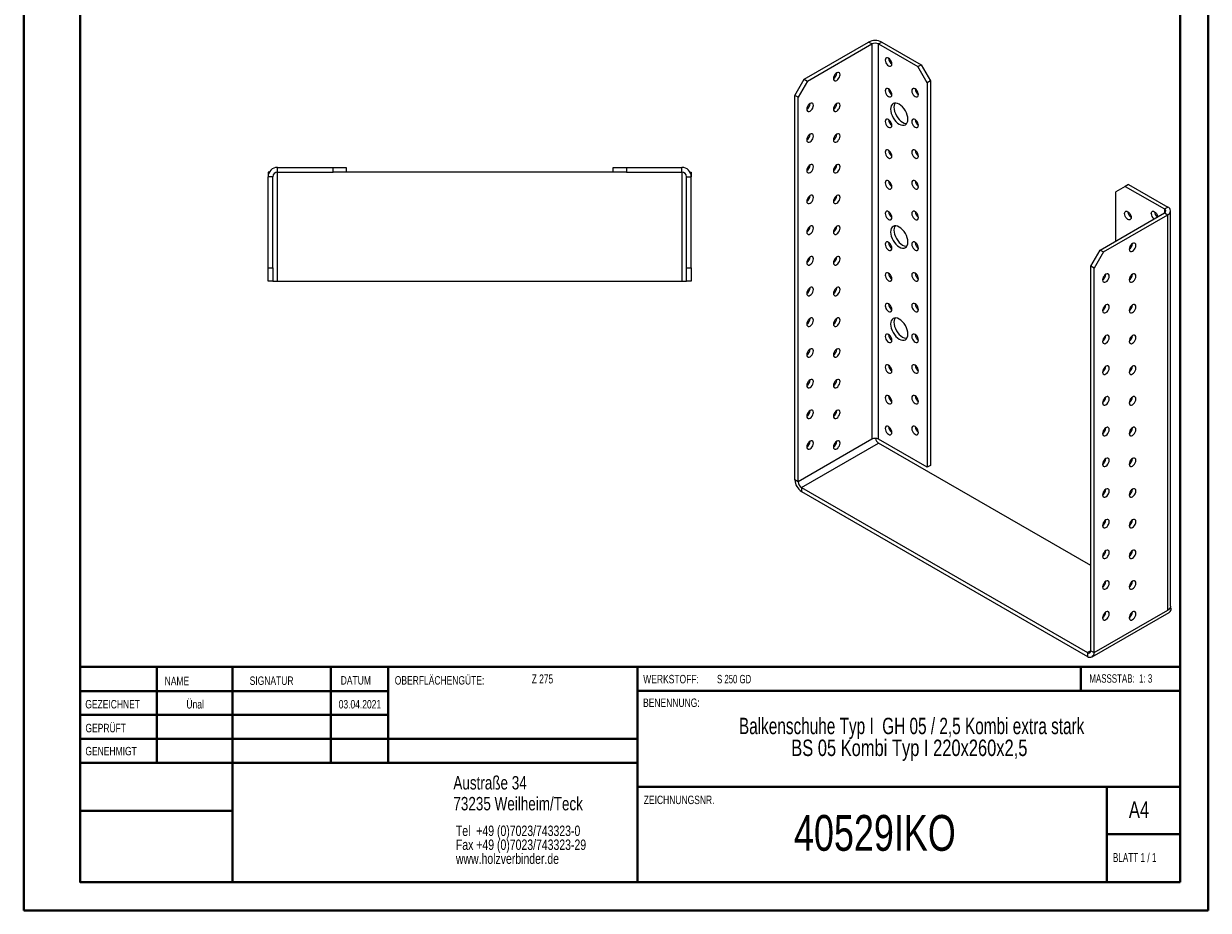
# Model space of a CAD drawing. Header units: millimetres. Extents: x 0 to 210, y 0 to 297.
# Tile 1 of 2: x 0 to 210, y 0 to 157. Entities that reach past the tile are written whole.
import ezdxf

# ---------------------------------------------------------------- set-up
doc = ezdxf.new("R2010")
doc.units = ezdxf.units.MM
doc.styles.add('SLDTEXTSTYLE0', font='TXT', dxfattribs={"width": 0.75})
doc.styles.add('SLDTEXTSTYLE1', font='TXT', dxfattribs={"width": 0.681818})
doc.styles.add('SLDTEXTSTYLE2', font='TXT', dxfattribs={"width": 0.7})
doc.styles.add('SLDTEXTSTYLE3', font='TXT', dxfattribs={"width": 0.6875})
doc.styles.add('SLDTEXTSTYLE4', font='TXT', dxfattribs={"width": 0.69898})

# ---------------------------------------------------------------- blocks, each defined once
blk = doc.blocks.new('SW_NOTE_0')
at = {"color": 0, "linetype": 'Continuous', "lineweight": 0, "char_height": 1.8521, "attachment_point": 1, "style": 'SLDTEXTSTYLE0'}
for s, insert in [('Tel  +49 (0)7023/743323-0', (0, 2.39)), ('Fax +49 (0)7023/743323-29', (0, -0.08)), ('www.holzverbinder.de', (0, -2.55))]:
    blk.add_mtext(s, dxfattribs=dict(at, insert=insert))
blk = doc.blocks.new('SW_NOTE_1')
at = {"color": 0, "linetype": 'Continuous', "lineweight": 0, "char_height": 2.9104, "attachment_point": 2}
for s, insert, style in [('Balkenschuhe Typ I  GH 05 / 2,5 Kombi extra stark', (45.38, 3.75), 'SLDTEXTSTYLE4'), ('BS 05 Kombi Typ I 220x260x2,5', (44.97, -0.13), 'SLDTEXTSTYLE0')]:
    blk.add_mtext(s, dxfattribs=dict(at, insert=insert, style=style))

msp = doc.modelspace()

# ---------------------------------------------------------------- linework, layer by layer
at = {"color": 7, "linetype": 'Continuous', "lineweight": 40}
for p, q in [((0.08, 0.21), (0.08, 297.21)), ((210.08, 0.21), (210.08, 297.21)), ((10.08, 5.21), (10.08, 292.21)), ((205.08, 5.21), (205.08, 292.21)), ((10.11, 60.37), (10.11, 5.12)), ((205.08, 43.37), (10.11, 43.37)), ((23.71, 43.37), (23.71, 26.37)), ((37.1, 43.37), (37.1, 5.12)), ((54.51, 43.37), (54.51, 26.37)), ((64.71, 26.37), (64.71, 43.37)), ((108.91, 43.37), (108.91, 5.12)), ((187.47, 39.12), (187.47, 43.37)), ((64.71, 39.1), (10.11, 39.1)), ((205.08, 39.12), (108.91, 39.12)), ((64.71, 34.87), (10.11, 34.87)), ((108.91, 30.62), (10.11, 30.62)), ((108.91, 26.37), (10.11, 26.37)), ((108.91, 22.12), (205.08, 22.12)), ((192.08, 5.21), (192.08, 22.21)), ((37.1, 17.87), (10.11, 17.87)), ((10.11, 13.71), (10.08, 13.71)), ((205.08, 13.71), (192.08, 13.71)), ((10.11, 9.46), (10.08, 9.46)), ((10.08, 5.21), (205.08, 5.21)), ((205.08, 5.21), (180.99, 5.21)), ((0.08, 0.21), (210.08, 0.21))]:
    msp.add_line(p, q, dxfattribs=at)
at = {"color": 7, "linetype": 'Continuous', "lineweight": 15}
for p, q in [((138.43, 147.57), (149.86, 154.17)), ((139.02, 147.23), (150.45, 153.83)), ((150.45, 153.83), (149.86, 154.17)), ((150.45, 153.83), (150.45, 83.74)), ((151.63, 153.83), (152.22, 154.17)), ((151.63, 83.74), (151.63, 153.83)), ((151.63, 153.83), (158.59, 149.81)), ((152.22, 154.17), (159.17, 150.15)), ((158.59, 149.81), (159.17, 150.15)), ((160.24, 146.95), (158.59, 149.81)), ((159.17, 150.15), (160.82, 147.29)), ((136.78, 144.71), (138.43, 147.57)), ((139.02, 147.23), (137.37, 144.37)), ((138.43, 147.57), (139.02, 147.23)), ((160.82, 147.29), (160.24, 146.95)), ((160.82, 147.29), (160.82, 79.11)), ((160.24, 146.95), (160.24, 78.77)), ((137.37, 144.37), (136.78, 144.71)), ((136.78, 76.53), (136.78, 144.71)), ((137.37, 76.19), (137.37, 144.37)), ((43.42, 131.11), (43.42, 130.28)), ((43.64, 131.11), (43.42, 131.11)), ((44.25, 130.28), (43.42, 130.28)), ((43.42, 114.11), (43.42, 130.28)), ((44.25, 114.11), (44.25, 130.28)), ((45.08, 131.11), (45.08, 131.94)), ((45.08, 131.94), (54.92, 131.94)), ((45.08, 131.11), (54.92, 131.11)), ((45.08, 111.78), (45.08, 131.11)), ((54.92, 131.11), (54.92, 131.94)), ((54.92, 131.94), (57.25, 131.94)), ((57.25, 131.11), (54.92, 131.11)), ((57.25, 131.94), (57.25, 131.11)), ((104.58, 131.11), (57.25, 131.11)), ((104.58, 131.11), (104.58, 131.94)), ((104.58, 131.94), (106.92, 131.94)), ((106.92, 131.11), (104.58, 131.11)), ((106.92, 131.94), (106.92, 131.11)), ((106.92, 131.94), (116.75, 131.94)), ((106.92, 131.11), (116.75, 131.11)), ((116.75, 131.11), (116.75, 131.94)), ((116.75, 131.11), (116.75, 111.78)), ((117.58, 130.28), (118.42, 130.28)), ((117.58, 114.11), (117.58, 130.28)), ((118.19, 131.11), (118.42, 131.11)), ((118.42, 131.11), (118.42, 130.28)), ((118.42, 114.11), (118.42, 130.28)), ((195.35, 128.58), (193.7, 127.63)), ((195.94, 128.92), (195.35, 128.58)), ((195.35, 128.58), (202.31, 124.57)), ((195.94, 128.92), (202.9, 124.91)), ((193.7, 118.92), (193.7, 127.63)), ((202.31, 124.57), (202.9, 124.91)), ((202.31, 124.57), (202.31, 123.89)), ((203.39, 54.14), (203.39, 124.23)), ((190.88, 117.29), (202.31, 123.89)), ((191.47, 116.95), (202.9, 123.55)), ((202.31, 123.89), (202.9, 123.55)), ((202.9, 53.46), (202.9, 123.55)), ((189.23, 114.43), (190.88, 117.29)), ((191.47, 116.95), (189.82, 114.09)), ((190.88, 117.29), (191.47, 116.95)), ((43.42, 114.11), (44.25, 114.11)), ((43.42, 111.78), (43.42, 114.11)), ((44.25, 114.11), (44.25, 111.78)), ((117.58, 114.11), (118.42, 114.11)), ((117.58, 111.78), (117.58, 114.11)), ((118.42, 114.11), (118.42, 111.78)), ((189.82, 114.09), (189.23, 114.43)), ((189.23, 46.25), (189.23, 114.43)), ((189.82, 45.91), (189.82, 114.09)), ((44.25, 111.78), (43.42, 111.78)), ((44.25, 111.78), (45.08, 111.78)), ((45.08, 111.78), (116.75, 111.78)), ((116.75, 111.78), (117.58, 111.78)), ((118.42, 111.78), (117.58, 111.78)), ((150.45, 83.74), (137.37, 76.19)), ((137.96, 75.17), (151.63, 83.06)), ((160.24, 78.77), (151.63, 83.74)), ((189.23, 61.36), (151.63, 83.06)), ((160.82, 79.11), (160.24, 78.77)), ((137.37, 76.19), (136.78, 76.53)), ((137.96, 75.17), (188.64, 45.91)), ((137.96, 75.17), (137.96, 74.49)), ((137.96, 74.49), (188.64, 45.23)), ((196.41, 57.89), (196.18, 58.02)), ((189.47, 45.15), (203.14, 53.04)), ((189.82, 45.91), (202.9, 53.46)), ((203.49, 53.8), (202.9, 53.46)), ((203.33, 53.9), (203.49, 53.8)), ((189.23, 46.25), (188.64, 45.91)), ((189.23, 46.25), (189.82, 45.91)), ((188.64, 45.91), (188.64, 45.23))]:
    msp.add_line(p, q, dxfattribs=at)
at = {"color": 7, "linetype": 'Continuous', "lineweight": 0}
for p, q in [((64.71, 39.12), (10.11, 39.12)), ((23.71, 5.21), (23.71, 5.12)), ((54.51, 5.21), (54.51, 5.12))]:
    msp.add_line(p, q, dxfattribs=at)
at = {"color": 7, "linetype": 'Continuous', "lineweight": 15, "flags": 128}
for points in [[(153.99, 150.29), (153.96, 150.51), (153.88, 150.75), (153.75, 150.98), (153.58, 151.17), (153.4, 151.31), (153.22, 151.38), (153.05, 151.38), (152.92, 151.3), (152.84, 151.16), (152.81, 150.97), (152.84, 150.74), (152.92, 150.5), (153.05, 150.28), (153.22, 150.09), (153.4, 149.95), (153.58, 149.88), (153.75, 149.88), (153.88, 149.95), (153.96, 150.09), (153.99, 150.29)], [(144.21, 148.72), (144.03, 148.58), (143.86, 148.39), (143.73, 148.17), (143.65, 147.93), (143.62, 147.7), (143.65, 147.51), (143.73, 147.37), (143.86, 147.29), (144.03, 147.29), (144.21, 147.36), (144.39, 147.5), (144.55, 147.69), (144.68, 147.92), (144.77, 148.16), (144.8, 148.38), (144.77, 148.58), (144.68, 148.72), (144.55, 148.79), (144.39, 148.79), (144.21, 148.72)], [(153.99, 144.84), (153.96, 145.07), (153.88, 145.31), (153.75, 145.53), (153.58, 145.73), (153.4, 145.86), (153.22, 145.94), (153.05, 145.93), (152.92, 145.86), (152.84, 145.72), (152.81, 145.52), (152.84, 145.3), (152.92, 145.06), (153.05, 144.83), (153.22, 144.64), (153.4, 144.5), (153.58, 144.43), (153.75, 144.43), (153.88, 144.51), (153.96, 144.65), (153.99, 144.84)], [(158.7, 144.84), (158.67, 145.07), (158.59, 145.31), (158.46, 145.53), (158.3, 145.73), (158.11, 145.86), (157.93, 145.94), (157.77, 145.93), (157.64, 145.86), (157.55, 145.72), (157.52, 145.52), (157.55, 145.3), (157.64, 145.06), (157.77, 144.83), (157.93, 144.64), (158.11, 144.5), (158.3, 144.43), (158.46, 144.43), (158.59, 144.51), (158.67, 144.65), (158.7, 144.84)], [(139.49, 143.28), (139.31, 143.14), (139.15, 142.95), (139.02, 142.72), (138.93, 142.49), (138.9, 142.26), (138.93, 142.07), (139.02, 141.92), (139.15, 141.85), (139.31, 141.85), (139.49, 141.92), (139.68, 142.06), (139.84, 142.25), (139.97, 142.47), (140.05, 142.71), (140.08, 142.94), (140.05, 143.13), (139.97, 143.27), (139.84, 143.35), (139.68, 143.35), (139.49, 143.28)], [(144.21, 143.28), (144.03, 143.14), (143.86, 142.95), (143.73, 142.72), (143.65, 142.49), (143.62, 142.26), (143.65, 142.06), (143.73, 141.92), (143.86, 141.85), (144.03, 141.85), (144.21, 141.92), (144.39, 142.06), (144.55, 142.25), (144.68, 142.47), (144.77, 142.71), (144.8, 142.94), (144.77, 143.13), (144.68, 143.27), (144.55, 143.35), (144.39, 143.35), (144.21, 143.28)], [(156.82, 140.49), (156.79, 140.85), (156.7, 141.23), (156.56, 141.62), (156.37, 142), (156.14, 142.35), (155.87, 142.67), (155.58, 142.94), (155.29, 143.14), (154.99, 143.28), (154.7, 143.35), (154.43, 143.34), (154.2, 143.25), (154.01, 143.09), (153.87, 142.87), (153.78, 142.59), (153.75, 142.26), (153.78, 141.9), (153.87, 141.51), (154.01, 141.13), (154.2, 140.75), (154.43, 140.39), (154.7, 140.08), (154.99, 139.81), (155.29, 139.6), (155.58, 139.47), (155.87, 139.4), (156.14, 139.41), (156.37, 139.5), (156.56, 139.66), (156.7, 139.88), (156.79, 140.16), (156.82, 140.49)], [(154.54, 143.35), (154.46, 143.21), (154.37, 142.93), (154.34, 142.6), (154.37, 142.24), (154.46, 141.85), (154.6, 141.47), (154.79, 141.09), (155.02, 140.73), (155.29, 140.42), (155.58, 140.15), (155.87, 139.94), (156.17, 139.81), (156.46, 139.74), (156.62, 139.74)], [(153.99, 139.4), (153.96, 139.63), (153.88, 139.86), (153.75, 140.09), (153.58, 140.28), (153.4, 140.42), (153.22, 140.49), (153.05, 140.49), (152.92, 140.42), (152.84, 140.27), (152.81, 140.08), (152.84, 139.85), (152.92, 139.62), (153.05, 139.39), (153.22, 139.2), (153.4, 139.06), (153.58, 138.99), (153.75, 138.99), (153.88, 139.06), (153.96, 139.21), (153.99, 139.4)], [(158.7, 139.4), (158.67, 139.63), (158.59, 139.87), (158.46, 140.09), (158.3, 140.28), (158.11, 140.42), (157.93, 140.49), (157.77, 140.49), (157.64, 140.42), (157.55, 140.27), (157.52, 140.08), (157.55, 139.85), (157.64, 139.62), (157.77, 139.39), (157.93, 139.2), (158.11, 139.06), (158.3, 138.99), (158.46, 138.99), (158.59, 139.07), (158.67, 139.21), (158.7, 139.4)], [(139.49, 137.84), (139.31, 137.7), (139.15, 137.51), (139.02, 137.28), (138.93, 137.04), (138.9, 136.82), (138.93, 136.62), (139.02, 136.48), (139.15, 136.4), (139.31, 136.4), (139.49, 136.47), (139.68, 136.61), (139.84, 136.8), (139.97, 137.03), (140.05, 137.27), (140.08, 137.5), (140.05, 137.69), (139.97, 137.83), (139.84, 137.91), (139.68, 137.91), (139.49, 137.84)], [(144.21, 137.84), (144.03, 137.7), (143.86, 137.51), (143.73, 137.28), (143.65, 137.04), (143.62, 136.81), (143.65, 136.62), (143.73, 136.48), (143.86, 136.4), (144.03, 136.4), (144.21, 136.47), (144.39, 136.61), (144.55, 136.8), (144.68, 137.03), (144.77, 137.27), (144.8, 137.49), (144.77, 137.69), (144.68, 137.83), (144.55, 137.91), (144.39, 137.91), (144.21, 137.84)], [(153.99, 133.96), (153.96, 134.18), (153.88, 134.42), (153.75, 134.65), (153.58, 134.84), (153.4, 134.98), (153.22, 135.05), (153.05, 135.05), (152.92, 134.97), (152.84, 134.83), (152.81, 134.64), (152.84, 134.41), (152.92, 134.17), (153.05, 133.95), (153.22, 133.75), (153.4, 133.62), (153.58, 133.54), (153.75, 133.55), (153.88, 133.62), (153.96, 133.76), (153.99, 133.96)], [(158.7, 133.96), (158.67, 134.18), (158.59, 134.42), (158.46, 134.65), (158.3, 134.84), (158.11, 134.98), (157.93, 135.05), (157.77, 135.05), (157.64, 134.97), (157.55, 134.83), (157.52, 134.64), (157.55, 134.41), (157.64, 134.17), (157.77, 133.95), (157.93, 133.75), (158.11, 133.62), (158.3, 133.54), (158.46, 133.55), (158.59, 133.62), (158.67, 133.76), (158.7, 133.96)], [(139.49, 132.39), (139.31, 132.25), (139.15, 132.06), (139.02, 131.84), (138.93, 131.6), (138.9, 131.37), (138.93, 131.18), (139.02, 131.04), (139.15, 130.96), (139.31, 130.96), (139.49, 131.03), (139.68, 131.17), (139.84, 131.36), (139.97, 131.59), (140.05, 131.82), (140.08, 132.05), (140.05, 132.25), (139.97, 132.39), (139.84, 132.46), (139.68, 132.46), (139.49, 132.39)], [(144.21, 132.39), (144.03, 132.25), (143.86, 132.06), (143.73, 131.84), (143.65, 131.6), (143.62, 131.37), (143.65, 131.18), (143.73, 131.04), (143.86, 130.96), (144.03, 130.96), (144.21, 131.03), (144.39, 131.17), (144.55, 131.36), (144.68, 131.59), (144.77, 131.82), (144.8, 132.05), (144.77, 132.24), (144.68, 132.39), (144.55, 132.46), (144.39, 132.46), (144.21, 132.39)], [(153.99, 128.51), (153.96, 128.74), (153.88, 128.98), (153.75, 129.2), (153.58, 129.39), (153.4, 129.53), (153.22, 129.61), (153.05, 129.6), (152.92, 129.53), (152.84, 129.39), (152.81, 129.19), (152.84, 128.97), (152.92, 128.73), (153.05, 128.5), (153.22, 128.31), (153.4, 128.17), (153.58, 128.1), (153.75, 128.1), (153.88, 128.18), (153.96, 128.32), (153.99, 128.51)], [(158.7, 128.51), (158.67, 128.74), (158.59, 128.98), (158.46, 129.2), (158.3, 129.4), (158.11, 129.53), (157.93, 129.61), (157.77, 129.6), (157.64, 129.53), (157.55, 129.39), (157.52, 129.19), (157.55, 128.97), (157.64, 128.73), (157.77, 128.5), (157.93, 128.31), (158.11, 128.17), (158.3, 128.1), (158.46, 128.1), (158.59, 128.18), (158.67, 128.32), (158.7, 128.51)], [(139.49, 126.95), (139.31, 126.81), (139.15, 126.62), (139.02, 126.39), (138.93, 126.15), (138.9, 125.93), (138.93, 125.73), (139.02, 125.59), (139.15, 125.52), (139.31, 125.52), (139.49, 125.59), (139.68, 125.73), (139.84, 125.92), (139.97, 126.14), (140.05, 126.38), (140.08, 126.61), (140.05, 126.8), (139.97, 126.94), (139.84, 127.02), (139.68, 127.02), (139.49, 126.95)], [(144.21, 126.95), (144.03, 126.81), (143.86, 126.62), (143.73, 126.39), (143.65, 126.15), (143.62, 125.93), (143.65, 125.73), (143.73, 125.59), (143.86, 125.52), (144.03, 125.52), (144.21, 125.59), (144.39, 125.73), (144.55, 125.92), (144.68, 126.14), (144.77, 126.38), (144.8, 126.61), (144.77, 126.8), (144.68, 126.94), (144.55, 127.02), (144.39, 127.02), (144.21, 126.95)], [(153.99, 123.07), (153.96, 123.3), (153.88, 123.53), (153.75, 123.76), (153.58, 123.95), (153.4, 124.09), (153.22, 124.16), (153.05, 124.16), (152.92, 124.08), (152.84, 123.94), (152.81, 123.75), (152.84, 123.52), (152.92, 123.28), (153.05, 123.06), (153.22, 122.87), (153.4, 122.73), (153.58, 122.66), (153.75, 122.66), (153.88, 122.73), (153.96, 122.88), (153.99, 123.07)], [(158.7, 123.07), (158.67, 123.3), (158.59, 123.53), (158.46, 123.76), (158.3, 123.95), (158.11, 124.09), (157.93, 124.16), (157.77, 124.16), (157.64, 124.08), (157.55, 123.94), (157.52, 123.75), (157.55, 123.52), (157.64, 123.28), (157.77, 123.06), (157.93, 122.87), (158.11, 122.73), (158.3, 122.66), (158.46, 122.66), (158.59, 122.73), (158.67, 122.88), (158.7, 123.07)], [(195.24, 123.75), (195.27, 123.95), (195.35, 124.09), (195.48, 124.16), (195.64, 124.17), (195.83, 124.09), (196.01, 123.96), (196.17, 123.76), (196.3, 123.54), (196.39, 123.3), (196.42, 123.07), (196.39, 122.88), (196.3, 122.74), (196.17, 122.66), (196.01, 122.66), (195.83, 122.73), (195.64, 122.87), (195.48, 123.06), (195.35, 123.29), (195.27, 123.53), (195.24, 123.75)], [(199.95, 123.75), (199.98, 123.95), (200.06, 124.09), (200.19, 124.16), (200.36, 124.17), (200.54, 124.09), (200.72, 123.96), (200.89, 123.76), (201.02, 123.54), (201.1, 123.3), (201.12, 123.2)], [(139.49, 121.5), (139.31, 121.37), (139.15, 121.17), (139.02, 120.95), (138.93, 120.71), (138.9, 120.48), (138.93, 120.29), (139.02, 120.15), (139.15, 120.07), (139.31, 120.07), (139.49, 120.14), (139.68, 120.28), (139.84, 120.47), (139.97, 120.7), (140.05, 120.94), (140.08, 121.16), (140.05, 121.36), (139.97, 121.5), (139.84, 121.57), (139.68, 121.58), (139.49, 121.5)], [(144.21, 121.5), (144.03, 121.37), (143.86, 121.17), (143.73, 120.95), (143.65, 120.71), (143.62, 120.48), (143.65, 120.29), (143.73, 120.15), (143.86, 120.07), (144.03, 120.07), (144.21, 120.14), (144.39, 120.28), (144.55, 120.47), (144.68, 120.7), (144.77, 120.94), (144.8, 121.16), (144.77, 121.36), (144.68, 121.5), (144.55, 121.57), (144.39, 121.58), (144.21, 121.5)], [(156.82, 118.71), (156.79, 119.08), (156.7, 119.46), (156.56, 119.85), (156.37, 120.22), (156.14, 120.58), (155.87, 120.89), (155.58, 121.16), (155.29, 121.37), (154.99, 121.51), (154.7, 121.57), (154.43, 121.56), (154.2, 121.48), (154.01, 121.32), (153.87, 121.09), (153.78, 120.81), (153.75, 120.48), (153.78, 120.12), (153.87, 119.74), (154.01, 119.35), (154.2, 118.97), (154.43, 118.62), (154.7, 118.3), (154.99, 118.04), (155.29, 117.83), (155.58, 117.69), (155.87, 117.63), (156.14, 117.64), (156.37, 117.72), (156.56, 117.88), (156.7, 118.1), (156.79, 118.39), (156.82, 118.71)], [(154.54, 121.57), (154.46, 121.43), (154.37, 121.15), (154.34, 120.82), (154.37, 120.46), (154.46, 120.08), (154.6, 119.69), (154.79, 119.31), (155.02, 118.96), (155.29, 118.64), (155.58, 118.38), (155.87, 118.17), (156.17, 118.03), (156.46, 117.97), (156.62, 117.96)], [(153.99, 117.63), (153.96, 117.85), (153.88, 118.09), (153.75, 118.32), (153.58, 118.51), (153.4, 118.65), (153.22, 118.72), (153.05, 118.72), (152.92, 118.64), (152.84, 118.5), (152.81, 118.31), (152.84, 118.08), (152.92, 117.84), (153.05, 117.62), (153.22, 117.42), (153.4, 117.29), (153.58, 117.21), (153.75, 117.22), (153.88, 117.29), (153.96, 117.43), (153.99, 117.63)], [(158.7, 117.63), (158.67, 117.85), (158.59, 118.09), (158.46, 118.32), (158.3, 118.51), (158.11, 118.65), (157.93, 118.72), (157.77, 118.72), (157.64, 118.64), (157.55, 118.5), (157.52, 118.31), (157.55, 118.08), (157.64, 117.84), (157.77, 117.62), (157.93, 117.42), (158.11, 117.29), (158.3, 117.21), (158.46, 117.22), (158.59, 117.29), (158.67, 117.43), (158.7, 117.63)], [(196.65, 118.45), (196.47, 118.31), (196.3, 118.12), (196.17, 117.89), (196.09, 117.65), (196.06, 117.43), (196.09, 117.23), (196.17, 117.09), (196.3, 117.02), (196.47, 117.01), (196.65, 117.09), (196.83, 117.22), (197, 117.42), (197.13, 117.64), (197.21, 117.88), (197.24, 118.11), (197.21, 118.3), (197.13, 118.44), (197, 118.52), (196.83, 118.52), (196.65, 118.45)], [(196.35, 117.67), (196.23, 117.77), (196.16, 117.85)], [(139.49, 116.06), (139.31, 115.92), (139.15, 115.73), (139.02, 115.51), (138.93, 115.27), (138.9, 115.04), (138.93, 114.85), (139.02, 114.71), (139.15, 114.63), (139.31, 114.63), (139.49, 114.7), (139.68, 114.84), (139.84, 115.03), (139.97, 115.26), (140.05, 115.49), (140.08, 115.72), (140.05, 115.91), (139.97, 116.06), (139.84, 116.13), (139.68, 116.13), (139.49, 116.06)], [(144.21, 116.06), (144.03, 115.92), (143.86, 115.73), (143.73, 115.51), (143.65, 115.27), (143.62, 115.04), (143.65, 114.85), (143.73, 114.71), (143.86, 114.63), (144.03, 114.63), (144.21, 114.7), (144.39, 114.84), (144.55, 115.03), (144.68, 115.26), (144.77, 115.49), (144.8, 115.72), (144.77, 115.91), (144.68, 116.06), (144.55, 116.13), (144.39, 116.13), (144.21, 116.06)], [(153.99, 112.18), (153.96, 112.41), (153.88, 112.65), (153.75, 112.87), (153.58, 113.06), (153.4, 113.2), (153.22, 113.27), (153.05, 113.27), (152.92, 113.2), (152.84, 113.06), (152.81, 112.86), (152.84, 112.64), (152.92, 112.4), (153.05, 112.17), (153.22, 111.98), (153.4, 111.84), (153.58, 111.77), (153.75, 111.77), (153.88, 111.85), (153.96, 111.99), (153.99, 112.18)], [(158.7, 112.18), (158.67, 112.41), (158.59, 112.65), (158.46, 112.87), (158.3, 113.06), (158.11, 113.2), (157.93, 113.27), (157.77, 113.27), (157.64, 113.2), (157.55, 113.06), (157.52, 112.86), (157.55, 112.64), (157.64, 112.4), (157.77, 112.17), (157.93, 111.98), (158.11, 111.84), (158.3, 111.77), (158.46, 111.77), (158.59, 111.85), (158.67, 111.99), (158.7, 112.18)], [(191.94, 113), (191.76, 112.87), (191.59, 112.67), (191.46, 112.45), (191.38, 112.21), (191.35, 111.98), (191.38, 111.79), (191.46, 111.65), (191.59, 111.57), (191.76, 111.57), (191.94, 111.64), (192.12, 111.78), (192.28, 111.97), (192.41, 112.2), (192.5, 112.44), (192.53, 112.66), (192.5, 112.86), (192.41, 113), (192.28, 113.07), (192.12, 113.08), (191.94, 113)], [(196.65, 113), (196.47, 112.87), (196.3, 112.67), (196.17, 112.45), (196.09, 112.21), (196.06, 111.98), (196.09, 111.79), (196.17, 111.65), (196.3, 111.57), (196.47, 111.57), (196.65, 111.64), (196.83, 111.78), (197, 111.97), (197.13, 112.2), (197.21, 112.44), (197.24, 112.66), (197.21, 112.86), (197.13, 113), (197, 113.07), (196.83, 113.08), (196.65, 113)], [(196.35, 112.23), (196.23, 112.32), (196.16, 112.41)], [(139.49, 110.62), (139.31, 110.48), (139.15, 110.29), (139.02, 110.06), (138.93, 109.82), (138.9, 109.6), (138.93, 109.4), (139.02, 109.26), (139.15, 109.19), (139.31, 109.18), (139.49, 109.26), (139.68, 109.4), (139.84, 109.59), (139.97, 109.81), (140.05, 110.05), (140.08, 110.28), (140.05, 110.47), (139.97, 110.61), (139.84, 110.69), (139.68, 110.69), (139.49, 110.62)], [(144.21, 110.62), (144.03, 110.48), (143.86, 110.29), (143.73, 110.06), (143.65, 109.82), (143.62, 109.6), (143.65, 109.4), (143.73, 109.26), (143.86, 109.19), (144.03, 109.18), (144.21, 109.26), (144.39, 109.39), (144.55, 109.59), (144.68, 109.81), (144.77, 110.05), (144.8, 110.28), (144.77, 110.47), (144.68, 110.61), (144.55, 110.69), (144.39, 110.69), (144.21, 110.62)], [(153.99, 106.74), (153.96, 106.97), (153.88, 107.2), (153.75, 107.43), (153.58, 107.62), (153.4, 107.76), (153.22, 107.83), (153.05, 107.83), (152.92, 107.75), (152.84, 107.61), (152.81, 107.42), (152.84, 107.19), (152.92, 106.95), (153.05, 106.73), (153.22, 106.54), (153.4, 106.4), (153.58, 106.33), (153.75, 106.33), (153.88, 106.4), (153.96, 106.54), (153.99, 106.74)], [(158.7, 106.74), (158.67, 106.97), (158.59, 107.2), (158.46, 107.43), (158.3, 107.62), (158.11, 107.76), (157.93, 107.83), (157.77, 107.83), (157.64, 107.75), (157.55, 107.61), (157.52, 107.42), (157.55, 107.19), (157.64, 106.95), (157.77, 106.73), (157.93, 106.54), (158.11, 106.4), (158.3, 106.33), (158.46, 106.33), (158.59, 106.4), (158.67, 106.55), (158.7, 106.74)], [(191.94, 107.56), (191.76, 107.42), (191.59, 107.23), (191.46, 107), (191.38, 106.77), (191.35, 106.54), (191.38, 106.35), (191.46, 106.2), (191.59, 106.13), (191.76, 106.13), (191.94, 106.2), (192.12, 106.34), (192.28, 106.53), (192.41, 106.76), (192.5, 106.99), (192.53, 107.22), (192.5, 107.41), (192.41, 107.56), (192.28, 107.63), (192.12, 107.63), (191.94, 107.56)], [(196.65, 107.56), (196.47, 107.42), (196.3, 107.23), (196.17, 107), (196.09, 106.77), (196.06, 106.54), (196.09, 106.35), (196.17, 106.2), (196.3, 106.13), (196.47, 106.13), (196.65, 106.2), (196.83, 106.34), (197, 106.53), (197.13, 106.75), (197.21, 106.99), (197.24, 107.22), (197.21, 107.41), (197.13, 107.55), (197, 107.63), (196.83, 107.63), (196.65, 107.56)], [(139.49, 105.17), (139.31, 105.04), (139.15, 104.84), (139.02, 104.62), (138.93, 104.38), (138.9, 104.15), (138.93, 103.96), (139.02, 103.82), (139.15, 103.74), (139.31, 103.74), (139.49, 103.81), (139.68, 103.95), (139.84, 104.14), (139.97, 104.37), (140.05, 104.61), (140.08, 104.83), (140.05, 105.03), (139.97, 105.17), (139.84, 105.24), (139.68, 105.25), (139.49, 105.17)], [(144.21, 105.17), (144.03, 105.04), (143.86, 104.84), (143.73, 104.62), (143.65, 104.38), (143.62, 104.15), (143.65, 103.96), (143.73, 103.82), (143.86, 103.74), (144.03, 103.74), (144.21, 103.81), (144.39, 103.95), (144.55, 104.14), (144.68, 104.37), (144.77, 104.61), (144.8, 104.83), (144.77, 105.03), (144.68, 105.17), (144.55, 105.24), (144.39, 105.25), (144.21, 105.17)], [(156.82, 102.38), (156.79, 102.75), (156.7, 103.13), (156.56, 103.52), (156.37, 103.89), (156.14, 104.25), (155.87, 104.56), (155.58, 104.83), (155.29, 105.04), (154.99, 105.18), (154.7, 105.24), (154.43, 105.23), (154.2, 105.14), (154.01, 104.99), (153.87, 104.76), (153.78, 104.48), (153.75, 104.15), (153.78, 103.79), (153.87, 103.41), (154.01, 103.02), (154.2, 102.64), (154.43, 102.29), (154.7, 101.97), (154.99, 101.71), (155.29, 101.5), (155.58, 101.36), (155.87, 101.3), (156.14, 101.31), (156.37, 101.39), (156.56, 101.55), (156.7, 101.77), (156.79, 102.06), (156.82, 102.38)], [(154.54, 105.24), (154.46, 105.1), (154.37, 104.82), (154.34, 104.49), (154.37, 104.13), (154.46, 103.75), (154.6, 103.36), (154.79, 102.98), (155.02, 102.63), (155.29, 102.31), (155.58, 102.05), (155.87, 101.84), (156.17, 101.7), (156.46, 101.64), (156.62, 101.63)], [(196.35, 106.79), (196.23, 106.88), (196.16, 106.96)], [(153.99, 101.29), (153.96, 101.52), (153.88, 101.76), (153.75, 101.99), (153.58, 102.18), (153.4, 102.32), (153.22, 102.39), (153.05, 102.39), (152.92, 102.31), (152.84, 102.17), (152.81, 101.98), (152.84, 101.75), (152.92, 101.51), (153.05, 101.28), (153.22, 101.09), (153.4, 100.95), (153.58, 100.88), (153.75, 100.88), (153.88, 100.96), (153.96, 101.1), (153.99, 101.29)], [(158.7, 101.3), (158.67, 101.52), (158.59, 101.76), (158.46, 101.99), (158.3, 102.18), (158.11, 102.32), (157.93, 102.39), (157.77, 102.39), (157.64, 102.31), (157.55, 102.17), (157.52, 101.98), (157.55, 101.75), (157.64, 101.51), (157.77, 101.28), (157.93, 101.09), (158.11, 100.95), (158.3, 100.88), (158.46, 100.88), (158.59, 100.96), (158.67, 101.1), (158.7, 101.3)], [(191.94, 102.12), (191.76, 101.98), (191.59, 101.79), (191.46, 101.56), (191.38, 101.32), (191.35, 101.1), (191.38, 100.9), (191.46, 100.76), (191.59, 100.69), (191.76, 100.68), (191.94, 100.76), (192.12, 100.89), (192.28, 101.09), (192.41, 101.31), (192.5, 101.55), (192.53, 101.78), (192.5, 101.97), (192.41, 102.11), (192.28, 102.19), (192.12, 102.19), (191.94, 102.12)], [(196.65, 102.12), (196.47, 101.98), (196.3, 101.79), (196.17, 101.56), (196.09, 101.32), (196.06, 101.1), (196.09, 100.9), (196.17, 100.76), (196.3, 100.69), (196.47, 100.68), (196.65, 100.76), (196.83, 100.89), (197, 101.09), (197.13, 101.31), (197.21, 101.55), (197.24, 101.78), (197.21, 101.97), (197.13, 102.11), (197, 102.19), (196.83, 102.19), (196.65, 102.12)], [(196.35, 101.34), (196.23, 101.44), (196.16, 101.52)], [(139.49, 99.73), (139.31, 99.59), (139.15, 99.4), (139.02, 99.17), (138.93, 98.94), (138.9, 98.71), (138.93, 98.52), (139.02, 98.37), (139.15, 98.3), (139.31, 98.3), (139.49, 98.37), (139.68, 98.51), (139.84, 98.7), (139.97, 98.93), (140.05, 99.16), (140.08, 99.39), (140.05, 99.58), (139.97, 99.73), (139.84, 99.8), (139.68, 99.8), (139.49, 99.73)], [(144.21, 99.73), (144.03, 99.59), (143.86, 99.4), (143.73, 99.17), (143.65, 98.94), (143.62, 98.71), (143.65, 98.52), (143.73, 98.37), (143.86, 98.3), (144.03, 98.3), (144.21, 98.37), (144.39, 98.51), (144.55, 98.7), (144.68, 98.92), (144.77, 99.16), (144.8, 99.39), (144.77, 99.58), (144.68, 99.72), (144.55, 99.8), (144.39, 99.8), (144.21, 99.73)], [(153.99, 95.85), (153.96, 96.08), (153.88, 96.32), (153.75, 96.54), (153.58, 96.73), (153.4, 96.87), (153.22, 96.94), (153.05, 96.94), (152.92, 96.87), (152.84, 96.73), (152.81, 96.53), (152.84, 96.3), (152.92, 96.07), (153.05, 95.84), (153.22, 95.65), (153.4, 95.51), (153.58, 95.44), (153.75, 95.44), (153.88, 95.52), (153.96, 95.66), (153.99, 95.85)], [(158.7, 95.85), (158.67, 96.08), (158.59, 96.32), (158.46, 96.54), (158.3, 96.73), (158.11, 96.87), (157.93, 96.94), (157.77, 96.94), (157.64, 96.87), (157.55, 96.73), (157.52, 96.53), (157.55, 96.3), (157.64, 96.07), (157.77, 95.84), (157.93, 95.65), (158.11, 95.51), (158.3, 95.44), (158.46, 95.44), (158.59, 95.52), (158.67, 95.66), (158.7, 95.85)], [(191.94, 96.67), (191.76, 96.53), (191.59, 96.34), (191.46, 96.12), (191.38, 95.88), (191.35, 95.65), (191.38, 95.46), (191.46, 95.32), (191.59, 95.24), (191.76, 95.24), (191.94, 95.31), (192.12, 95.45), (192.28, 95.64), (192.41, 95.87), (192.5, 96.11), (192.53, 96.33), (192.5, 96.53), (192.41, 96.67), (192.28, 96.74), (192.12, 96.75), (191.94, 96.67)], [(196.65, 96.67), (196.47, 96.53), (196.3, 96.34), (196.17, 96.12), (196.09, 95.88), (196.06, 95.65), (196.09, 95.46), (196.17, 95.32), (196.3, 95.24), (196.47, 95.24), (196.65, 95.31), (196.83, 95.45), (197, 95.64), (197.13, 95.87), (197.21, 96.11), (197.24, 96.33), (197.21, 96.53), (197.13, 96.67), (197, 96.74), (196.83, 96.74), (196.65, 96.67)], [(196.35, 95.9), (196.23, 95.99), (196.16, 96.07)], [(139.49, 94.29), (139.31, 94.15), (139.15, 93.96), (139.02, 93.73), (138.93, 93.49), (138.9, 93.27), (138.93, 93.07), (139.02, 92.93), (139.15, 92.86), (139.31, 92.85), (139.49, 92.93), (139.68, 93.06), (139.84, 93.26), (139.97, 93.48), (140.05, 93.72), (140.08, 93.95), (140.05, 94.14), (139.97, 94.28), (139.84, 94.36), (139.68, 94.36), (139.49, 94.29)], [(144.21, 94.29), (144.03, 94.15), (143.86, 93.96), (143.73, 93.73), (143.65, 93.49), (143.62, 93.27), (143.65, 93.07), (143.73, 92.93), (143.86, 92.86), (144.03, 92.85), (144.21, 92.93), (144.39, 93.06), (144.55, 93.26), (144.68, 93.48), (144.77, 93.72), (144.8, 93.95), (144.77, 94.14), (144.68, 94.28), (144.55, 94.36), (144.39, 94.36), (144.21, 94.29)], [(153.99, 90.41), (153.96, 90.63), (153.88, 90.87), (153.75, 91.1), (153.58, 91.29), (153.4, 91.43), (153.22, 91.5), (153.05, 91.5), (152.92, 91.42), (152.84, 91.28), (152.81, 91.09), (152.84, 90.86), (152.92, 90.62), (153.05, 90.4), (153.22, 90.21), (153.4, 90.07), (153.58, 90), (153.75, 90), (153.88, 90.07), (153.96, 90.21), (153.99, 90.41)], [(158.7, 90.41), (158.67, 90.63), (158.59, 90.87), (158.46, 91.1), (158.3, 91.29), (158.11, 91.43), (157.93, 91.5), (157.77, 91.5), (157.64, 91.42), (157.55, 91.28), (157.52, 91.09), (157.55, 90.86), (157.64, 90.62), (157.77, 90.4), (157.93, 90.21), (158.11, 90.07), (158.3, 90), (158.46, 90), (158.59, 90.07), (158.67, 90.21), (158.7, 90.41)], [(191.94, 91.23), (191.76, 91.09), (191.59, 90.9), (191.46, 90.67), (191.38, 90.44), (191.35, 90.21), (191.38, 90.02), (191.46, 89.87), (191.59, 89.8), (191.76, 89.8), (191.94, 89.87), (192.12, 90.01), (192.28, 90.2), (192.41, 90.42), (192.5, 90.66), (192.53, 90.89), (192.5, 91.08), (192.41, 91.22), (192.28, 91.3), (192.12, 91.3), (191.94, 91.23)], [(196.65, 91.23), (196.47, 91.09), (196.3, 90.9), (196.17, 90.67), (196.09, 90.44), (196.06, 90.21), (196.09, 90.02), (196.17, 89.87), (196.3, 89.8), (196.47, 89.8), (196.65, 89.87), (196.83, 90.01), (197, 90.2), (197.13, 90.42), (197.21, 90.66), (197.24, 90.89), (197.21, 91.08), (197.13, 91.22), (197, 91.3), (196.83, 91.3), (196.65, 91.23)], [(196.35, 90.46), (196.23, 90.55), (196.16, 90.63)], [(139.49, 88.84), (139.31, 88.7), (139.15, 88.51), (139.02, 88.29), (138.93, 88.05), (138.9, 87.82), (138.93, 87.63), (139.02, 87.49), (139.15, 87.41), (139.31, 87.41), (139.49, 87.48), (139.68, 87.62), (139.84, 87.81), (139.97, 88.04), (140.05, 88.28), (140.08, 88.5), (140.05, 88.7), (139.97, 88.84), (139.84, 88.91), (139.68, 88.92), (139.49, 88.84)], [(144.21, 88.84), (144.03, 88.7), (143.86, 88.51), (143.73, 88.29), (143.65, 88.05), (143.62, 87.82), (143.65, 87.63), (143.73, 87.49), (143.86, 87.41), (144.03, 87.41), (144.21, 87.48), (144.39, 87.62), (144.55, 87.81), (144.68, 88.04), (144.77, 88.28), (144.8, 88.5), (144.77, 88.7), (144.68, 88.84), (144.55, 88.91), (144.39, 88.91), (144.21, 88.84)], [(153.99, 84.96), (153.96, 85.19), (153.88, 85.43), (153.75, 85.65), (153.58, 85.85), (153.4, 85.98), (153.22, 86.06), (153.05, 86.05), (152.92, 85.98), (152.84, 85.84), (152.81, 85.64), (152.84, 85.42), (152.92, 85.18), (153.05, 84.95), (153.22, 84.76), (153.4, 84.62), (153.58, 84.55), (153.75, 84.55), (153.88, 84.63), (153.96, 84.77), (153.99, 84.96)], [(158.7, 84.96), (158.67, 85.19), (158.59, 85.43), (158.46, 85.66), (158.3, 85.85), (158.11, 85.98), (157.93, 86.06), (157.77, 86.05), (157.64, 85.98), (157.55, 85.84), (157.52, 85.64), (157.55, 85.42), (157.64, 85.18), (157.77, 84.95), (157.93, 84.76), (158.11, 84.62), (158.3, 84.55), (158.46, 84.55), (158.59, 84.63), (158.67, 84.77), (158.7, 84.96)], [(191.94, 85.79), (191.76, 85.65), (191.59, 85.46), (191.46, 85.23), (191.38, 84.99), (191.35, 84.77), (191.38, 84.57), (191.46, 84.43), (191.59, 84.36), (191.76, 84.35), (191.94, 84.43), (192.12, 84.56), (192.28, 84.76), (192.41, 84.98), (192.5, 85.22), (192.53, 85.45), (192.5, 85.64), (192.41, 85.78), (192.28, 85.86), (192.12, 85.86), (191.94, 85.79)], [(196.65, 85.79), (196.47, 85.65), (196.3, 85.46), (196.17, 85.23), (196.09, 84.99), (196.06, 84.77), (196.09, 84.57), (196.17, 84.43), (196.3, 84.35), (196.47, 84.35), (196.65, 84.42), (196.83, 84.56), (197, 84.75), (197.13, 84.98), (197.21, 85.22), (197.24, 85.45), (197.21, 85.64), (197.13, 85.78), (197, 85.86), (196.83, 85.86), (196.65, 85.79)], [(196.35, 85.01), (196.23, 85.11), (196.16, 85.19)], [(139.49, 83.4), (139.31, 83.26), (139.15, 83.07), (139.02, 82.84), (138.93, 82.61), (138.9, 82.38), (138.93, 82.19), (139.02, 82.04), (139.15, 81.97), (139.31, 81.97), (139.49, 82.04), (139.68, 82.18), (139.84, 82.37), (139.97, 82.59), (140.05, 82.83), (140.08, 83.06), (140.05, 83.25), (139.97, 83.39), (139.84, 83.47), (139.68, 83.47), (139.49, 83.4)], [(144.21, 83.4), (144.03, 83.26), (143.86, 83.07), (143.73, 82.84), (143.65, 82.61), (143.62, 82.38), (143.65, 82.18), (143.73, 82.04), (143.86, 81.97), (144.03, 81.97), (144.21, 82.04), (144.39, 82.18), (144.55, 82.37), (144.68, 82.59), (144.77, 82.83), (144.8, 83.06), (144.77, 83.25), (144.68, 83.39), (144.55, 83.47), (144.39, 83.47), (144.21, 83.4)], [(191.94, 80.34), (191.76, 80.2), (191.59, 80.01), (191.46, 79.79), (191.38, 79.55), (191.35, 79.32), (191.38, 79.13), (191.46, 78.99), (191.59, 78.91), (191.76, 78.91), (191.94, 78.98), (192.12, 79.12), (192.28, 79.31), (192.41, 79.54), (192.5, 79.78), (192.53, 80), (192.5, 80.2), (192.41, 80.34), (192.28, 80.41), (192.12, 80.41), (191.94, 80.34)], [(196.65, 80.34), (196.47, 80.2), (196.3, 80.01), (196.17, 79.79), (196.09, 79.55), (196.06, 79.32), (196.09, 79.13), (196.17, 78.99), (196.3, 78.91), (196.47, 78.91), (196.65, 78.98), (196.83, 79.12), (197, 79.31), (197.13, 79.54), (197.21, 79.77), (197.24, 80), (197.21, 80.2), (197.13, 80.34), (197, 80.41), (196.83, 80.41), (196.65, 80.34)], [(196.35, 79.57), (196.23, 79.66), (196.16, 79.74)], [(191.94, 74.9), (191.76, 74.76), (191.59, 74.57), (191.46, 74.34), (191.38, 74.11), (191.35, 73.88), (191.38, 73.68), (191.46, 73.54), (191.59, 73.47), (191.76, 73.47), (191.94, 73.54), (192.12, 73.68), (192.28, 73.87), (192.41, 74.09), (192.5, 74.33), (192.53, 74.56), (192.5, 74.75), (192.41, 74.89), (192.28, 74.97), (192.12, 74.97), (191.94, 74.9)], [(196.65, 74.9), (196.47, 74.76), (196.3, 74.57), (196.17, 74.34), (196.09, 74.1), (196.06, 73.88), (196.09, 73.68), (196.17, 73.54), (196.3, 73.47), (196.47, 73.47), (196.65, 73.54), (196.83, 73.68), (197, 73.87), (197.13, 74.09), (197.21, 74.33), (197.24, 74.56), (197.21, 74.75), (197.13, 74.89), (197, 74.97), (196.83, 74.97), (196.65, 74.9)], [(196.35, 74.13), (196.23, 74.22), (196.16, 74.3)], [(191.94, 69.46), (191.76, 69.32), (191.59, 69.13), (191.46, 68.9), (191.38, 68.66), (191.35, 68.43), (191.38, 68.24), (191.46, 68.1), (191.59, 68.02), (191.76, 68.02), (191.94, 68.09), (192.12, 68.23), (192.28, 68.42), (192.41, 68.65), (192.5, 68.89), (192.53, 69.12), (192.5, 69.31), (192.41, 69.45), (192.28, 69.53), (192.12, 69.53), (191.94, 69.46)], [(196.65, 69.45), (196.47, 69.32), (196.3, 69.12), (196.17, 68.9), (196.09, 68.66), (196.06, 68.43), (196.09, 68.24), (196.17, 68.1), (196.3, 68.02), (196.47, 68.02), (196.65, 68.09), (196.83, 68.23), (197, 68.42), (197.13, 68.65), (197.21, 68.89), (197.24, 69.11), (197.21, 69.31), (197.13, 69.45), (197, 69.52), (196.83, 69.53), (196.65, 69.45)], [(196.35, 68.68), (196.23, 68.78), (196.16, 68.86)], [(191.94, 64.01), (191.76, 63.87), (191.59, 63.68), (191.46, 63.46), (191.38, 63.22), (191.35, 62.99), (191.38, 62.8), (191.46, 62.66), (191.59, 62.58), (191.76, 62.58), (191.94, 62.65), (192.12, 62.79), (192.28, 62.98), (192.41, 63.21), (192.5, 63.44), (192.53, 63.67), (192.5, 63.87), (192.41, 64.01), (192.28, 64.08), (192.12, 64.08), (191.94, 64.01)], [(196.65, 64.01), (196.47, 63.87), (196.3, 63.68), (196.17, 63.46), (196.09, 63.22), (196.06, 62.99), (196.09, 62.8), (196.17, 62.66), (196.3, 62.58), (196.47, 62.58), (196.65, 62.65), (196.83, 62.79), (197, 62.98), (197.13, 63.21), (197.21, 63.44), (197.24, 63.67), (197.21, 63.86), (197.13, 64.01), (197, 64.08), (196.83, 64.08), (196.65, 64.01)], [(196.35, 63.24), (196.23, 63.33), (196.16, 63.41)], [(191.94, 58.57), (191.76, 58.43), (191.59, 58.24), (191.46, 58.01), (191.38, 57.77), (191.35, 57.55), (191.38, 57.35), (191.46, 57.21), (191.59, 57.14), (191.76, 57.14), (191.94, 57.21), (192.12, 57.35), (192.28, 57.54), (192.41, 57.76), (192.5, 58), (192.53, 58.23), (192.5, 58.42), (192.41, 58.56), (192.28, 58.64), (192.12, 58.64), (191.94, 58.57)], [(196.65, 58.57), (196.47, 58.43), (196.3, 58.24), (196.17, 58.01), (196.09, 57.77), (196.06, 57.55), (196.09, 57.35), (196.17, 57.21), (196.3, 57.14), (196.47, 57.13), (196.65, 57.21), (196.83, 57.35), (197, 57.54), (197.13, 57.76), (197.21, 58), (197.24, 58.23), (197.21, 58.42), (197.13, 58.56), (197, 58.64), (196.83, 58.64), (196.65, 58.57)], [(191.94, 53.12), (191.76, 52.99), (191.59, 52.79), (191.46, 52.57), (191.38, 52.33), (191.35, 52.1), (191.38, 51.91), (191.46, 51.77), (191.59, 51.69), (191.76, 51.69), (191.94, 51.76), (192.12, 51.9), (192.28, 52.09), (192.41, 52.32), (192.5, 52.56), (192.53, 52.78), (192.5, 52.98), (192.41, 53.12), (192.28, 53.19), (192.12, 53.2), (191.94, 53.12)], [(196.65, 53.12), (196.47, 52.99), (196.3, 52.79), (196.17, 52.57), (196.09, 52.33), (196.06, 52.1), (196.09, 51.91), (196.17, 51.77), (196.3, 51.69), (196.47, 51.69), (196.65, 51.76), (196.83, 51.9), (197, 52.09), (197.13, 52.32), (197.21, 52.56), (197.24, 52.78), (197.21, 52.98), (197.13, 53.12), (197, 53.19), (196.83, 53.2), (196.65, 53.12)], [(203.39, 54.14), (203.37, 54.02), (203.33, 53.9)]]:
    msp.add_lwpolyline(points, dxfattribs=at)
at = {"color": 7, "linetype": 'Continuous', "lineweight": 15}
for centre, radius, start, end in [((151.04, 151.89), 2.56, 62.6097, 117.3903), ((151.04, 152.69), 1.28, 62.6097, 117.3903), ((154.64, 151.34), 1.24, 181.7092, 238.2854), ((142.96, 148.76), 1.24, 301.7146, 358.2908), ((154.64, 145.9), 1.24, 181.7092, 238.2854), ((159.36, 145.9), 1.24, 181.7092, 238.2854), ((138.25, 143.32), 1.24, 301.7146, 358.2908), ((142.96, 143.32), 1.24, 301.7146, 358.2908), ((154.64, 140.46), 1.24, 181.7092, 238.2854), ((159.36, 140.46), 1.24, 181.7092, 238.2854), ((138.25, 137.87), 1.24, 301.7146, 358.2908), ((142.96, 137.87), 1.24, 301.7146, 358.2908), ((154.64, 135.01), 1.24, 181.7092, 238.2854), ((159.36, 135.01), 1.24, 181.7092, 238.2854), ((138.25, 132.43), 1.24, 301.7146, 358.2908), ((142.96, 132.43), 1.24, 301.7146, 358.2908), ((45.08, 130.28), 1.67, 90, 180), ((45.08, 130.28), 0.833, 90, 180), ((116.75, 130.28), 1.67, 0, 90), ((116.75, 130.28), 0.833, 0, 90), ((154.64, 129.57), 1.24, 181.7092, 238.2854), ((159.36, 129.57), 1.24, 181.7092, 238.2854), ((138.25, 126.99), 1.24, 301.7146, 358.2908), ((142.96, 126.99), 1.24, 301.7146, 358.2908), ((154.64, 124.13), 1.24, 181.7092, 238.2854), ((159.36, 124.13), 1.24, 181.7092, 238.2854), ((197.09, 124.15), 1.27, 182.3456, 237.6544), ((201.83, 124.15), 1.29, 182.6582, 231.2195), ((202.18, 124.23), 0.364, 290.7834, 69.2166), ((202.64, 124.23), 0.728, 290.7834, 69.2166), ((201.24, 123.81), 1.29, 182.6582, 231.2195), ((138.25, 121.54), 1.24, 301.7146, 358.2908), ((142.96, 121.54), 1.24, 301.7146, 358.2908), ((154.64, 118.68), 1.24, 181.7092, 238.2854), ((159.36, 118.68), 1.24, 181.7092, 238.2854), ((195.41, 118.48), 1.24, 301.7146, 358.2908), ((195.16, 117.56), 1.26, 8.7416, 25.6392), ((138.25, 116.1), 1.24, 301.7146, 358.2908), ((142.96, 116.1), 1.24, 301.7146, 358.2908), ((154.64, 113.24), 1.24, 181.7092, 238.2854), ((159.36, 113.24), 1.24, 181.7092, 238.2854), ((190.69, 113.04), 1.24, 301.7146, 358.2908), ((195.41, 113.04), 1.24, 301.7146, 358.2908), ((195.16, 112.12), 1.26, 8.7416, 25.6392), ((138.25, 110.65), 1.24, 301.7146, 358.2908), ((142.96, 110.65), 1.24, 301.7146, 358.2908), ((154.64, 107.8), 1.24, 181.7092, 238.2854), ((159.36, 107.8), 1.24, 181.7092, 238.2854), ((190.69, 107.6), 1.24, 301.7146, 358.2908), ((195.41, 107.6), 1.24, 301.7146, 358.2908), ((195.16, 106.68), 1.26, 8.7416, 25.6392), ((138.25, 105.21), 1.24, 301.7146, 358.2908), ((142.96, 105.21), 1.24, 301.7146, 358.2908), ((154.64, 102.35), 1.24, 181.7092, 238.2854), ((159.36, 102.35), 1.24, 181.7092, 238.2854), ((190.69, 102.15), 1.24, 301.7146, 358.2908), ((195.41, 102.15), 1.24, 301.7146, 358.2908), ((195.16, 101.23), 1.26, 8.7416, 25.6392), ((138.25, 99.77), 1.24, 301.7146, 358.2908), ((142.96, 99.77), 1.24, 301.7146, 358.2908), ((154.64, 96.91), 1.24, 181.7092, 238.2854), ((159.36, 96.91), 1.24, 181.7092, 238.2854), ((190.69, 96.71), 1.24, 301.7146, 358.2908), ((195.41, 96.71), 1.24, 301.7146, 358.2908), ((195.16, 95.79), 1.26, 8.7416, 25.6392), ((138.25, 94.32), 1.24, 301.7146, 358.2908), ((142.96, 94.32), 1.24, 301.7146, 358.2908), ((154.64, 91.47), 1.24, 181.7092, 238.2854), ((159.36, 91.47), 1.24, 181.7092, 238.2854), ((190.69, 91.27), 1.24, 301.7146, 358.2908), ((195.41, 91.27), 1.24, 301.7146, 358.2908), ((195.16, 90.34), 1.26, 8.7416, 25.6392), ((138.25, 88.88), 1.24, 301.7146, 358.2908), ((142.96, 88.88), 1.24, 301.7146, 358.2908), ((154.64, 86.02), 1.24, 181.7092, 238.2854), ((159.36, 86.02), 1.24, 181.7092, 238.2854), ((190.69, 85.82), 1.24, 301.7146, 358.2908), ((195.41, 85.82), 1.24, 301.7146, 358.2908), ((195.16, 84.9), 1.26, 8.7416, 25.6392), ((138.25, 83.44), 1.24, 301.7146, 358.2908), ((142.96, 83.44), 1.24, 301.7146, 358.2908), ((151.04, 82.6), 1.28, 62.6097, 117.3903), ((152.35, 84.16), 1.31, 192.2445, 236.976), ((190.69, 80.38), 1.24, 301.7146, 358.2908), ((195.41, 80.38), 1.24, 301.7146, 358.2908), ((195.16, 79.46), 1.26, 8.7416, 25.6392), ((139.34, 76.64), 2.56, 182.6055, 237.3945), ((138.65, 76.25), 1.28, 182.6055, 237.3945), ((190.69, 74.94), 1.24, 301.7146, 358.2908), ((195.41, 74.94), 1.24, 301.7146, 358.2908), ((195.16, 74.01), 1.26, 8.7416, 25.6392), ((190.69, 69.49), 1.24, 301.7146, 358.2908), ((195.41, 69.49), 1.24, 301.7146, 358.2908), ((195.16, 68.57), 1.26, 8.7416, 25.6392), ((190.69, 64.05), 1.24, 301.7146, 358.2908), ((195.41, 64.05), 1.24, 301.7146, 358.2908), ((195.16, 63.13), 1.26, 8.7416, 25.6392), ((190.69, 58.61), 1.24, 301.7146, 358.2908), ((195.41, 58.6), 1.24, 301.7146, 358.2908), ((190.69, 53.16), 1.24, 301.7146, 358.2908), ((195.41, 53.16), 1.24, 301.7146, 358.2908), ((202.42, 54.37), 1.02, 297.6449, 332.3489), ((202.69, 53.7), 0.799, 304.0564, 7.2558), ((188.87, 46.19), 0.364, 230.7967, 9.214), ((189.1, 45.8), 0.728, 230.7967, 9.214)]:
    msp.add_arc(centre, radius, start, end, dxfattribs=at)

# ---------------------------------------------------------------- block references
at = {"color": 7, "linetype": 'Continuous', "lineweight": 0}
for name, p in [('SW_NOTE_1', (112.11, 30.61)), ('SW_NOTE_0', (76.7, 12.85))]:
    msp.add_blockref(name, p, dxfattribs=at)

# ---------------------------------------------------------------- texts
for s, insert, char_height, attachment_point, style in [('OBERFLÄCHENGÜTE:', (65.86, 41.74), 1.5, 1, 'SLDTEXTSTYLE0'), ('Z 275', (90.14, 42.03), 1.587, 1, 'SLDTEXTSTYLE2'), ('MASSSTAB:  1: 3', (188.99, 42.07), 1.5, 1, 'SLDTEXTSTYLE2'), ('NAME', (25.07, 41.62), 1.5, 1, 'SLDTEXTSTYLE0'), ('SIGNATUR', (40.14, 41.68), 1.5, 1, 'SLDTEXTSTYLE0'), ('DATUM', (56.28, 41.74), 1.5, 1, 'SLDTEXTSTYLE0'), ('WERKSTOFF:', (109.91, 41.96), 1.5, 1, 'SLDTEXTSTYLE0'), ('S 250 GD', (122.99, 41.96), 1.5, 1, 'SLDTEXTSTYLE3'), ('Ünal', (30.47, 37.5), 1.499, 2, 'SLDTEXTSTYLE0'), ('BENENNUNG:', (109.88, 37.77), 1.5, 1, 'SLDTEXTSTYLE0'), ('GEZEICHNET', (11, 37.51), 1.5, 1, 'SLDTEXTSTYLE0'), ('03.04.2021', (59.68, 37.5), 1.499, 2, 'SLDTEXTSTYLE0'), ('GEPRÜFT', (11.03, 33.28), 1.5, 1, 'SLDTEXTSTYLE0'), ('GENEHMIGT', (11.02, 29.19), 1.5, 1, 'SLDTEXTSTYLE0'), ('Austraße 34', (76.25, 24.02), 2.3813, 1, 'SLDTEXTSTYLE0'), ('73235 Weilheim/Teck', (76.25, 20.32), 2.3813, 1, 'SLDTEXTSTYLE0'), ('ZEICHNUNGSNR.', (110, 20.55), 1.5, 1, 'SLDTEXTSTYLE0'), ('A4', (196, 19.52), 2.91, 1, 'SLDTEXTSTYLE0'), ('40529IKO', (150.97, 17.12), 6.35, 2, 'SLDTEXTSTYLE0'), ('BLATT 1 / 1', (193.16, 10.36), 1.5875, 1, 'SLDTEXTSTYLE1')]:
    msp.add_mtext(s, dxfattribs=dict(at, insert=insert, char_height=char_height, attachment_point=attachment_point, style=style))

doc.saveas('drawing.dxf')
